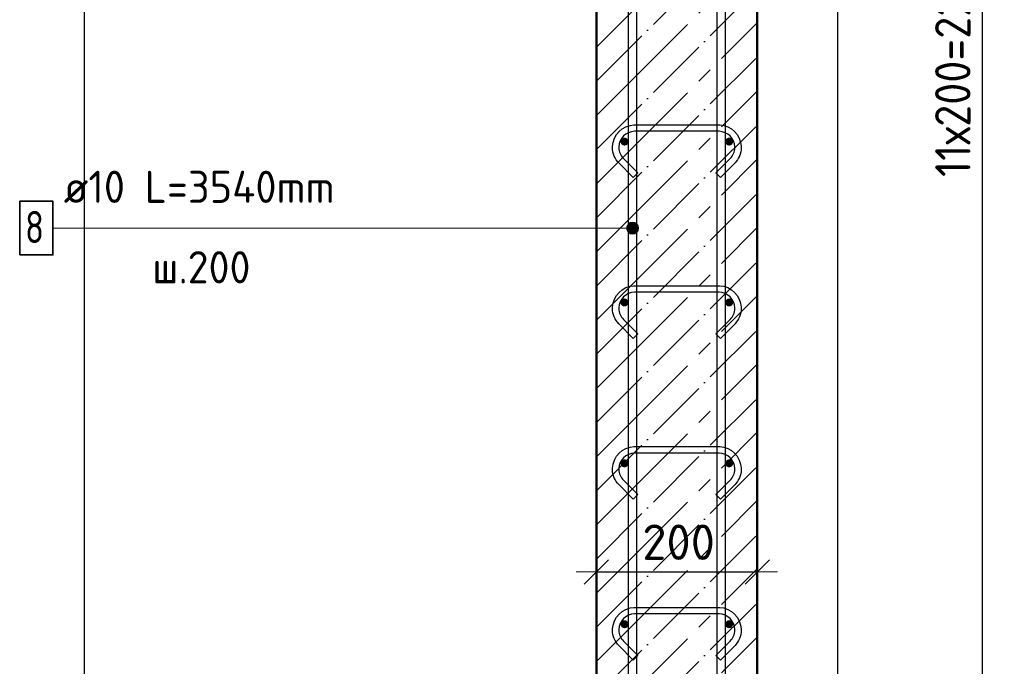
# Model space of a CAD drawing. Header units: millimetres. Extents: x -27380 to 48638, y 46540 to 72525.
# Tile 19 of 106: x -23620 to -22396, y 61158 to 61962. Entities that reach past the tile are written whole.
import ezdxf

# ---------------------------------------------------------------- set-up
doc = ezdxf.new("R2010")
doc.units = ezdxf.units.MM
doc.header["$PDMODE"] = 65
doc.linetypes.add('______11', pattern=[100, 80, -10, 0, -10])
doc.linetypes.add('______5', pattern=[220, 160, -20, 20, -20])
for name, color, linetype, lineweight in [('Standard', 7, 'Continuous', 25), ('Арм.стержн. вертикальными 1', 22, 'Continuous', 35), ('Арм.стержн.горизонт. 1', 180, 'Continuous', 35), ('Размерная линия_ общее', 7, 'Continuous', 13)]:
    doc.layers.add(name, color=color, linetype=linetype, lineweight=lineweight)
doc.layers.add('Арм.стержн.Стяжки', color=7, linetype='Continuous', lineweight=35, true_color=0x501e0f)
doc.styles.add('ISOCPEUR', font='ISOCPEUR')
doc.dimstyles.new('DIMSTYLE_7', dxfattribs={"dimtxt": 44, "dimasz": 50, "dimexe": 0, "dimexo": 0, "dimgap": 22, "dimtad": 2, "dimdec": 0, "dimrnd": 5, "dimzin": 12, "dimdsep": 46, "dimtxsty": 'ISOCPEUR', "dimblk1": 'ALL_ML_STRICH', "dimblk2": 'ALL_ML_STRICH', "dimsah": 1, "dimcen": 0, "dimclrd": 7, "dimclre": 256, "dimclrt": 7, "dimadec": 0, "dimazin": 0, "dimtfac": 1, "dimtdec": 0, "dimtix": 1, "dimtmove": 2, "dimatfit": 3, "dimfxl": 0, "dimtzin": 0, "dimlwd": 0, "dimlwe": -3, "dimarcsym": 0})

# ---------------------------------------------------------------- blocks, each defined once
blk = doc.blocks.new('ALL_ML_STRICH')
at = {"color": 0, "linetype": 'ByBlock', "lineweight": -2}
for p, q in [((0, -0.5), (0, 0.5)), ((-0.3, -0.3), (0.3, 0.3)), ((-1, 0), (0.5, 0))]:
    blk.add_line(p, q, dxfattribs=at)
blk = doc.blocks.new('*D206')
at = {"layer": 'DEFPOINTS', "color": 7, "linetype": 'Continuous', "lineweight": 13, "transparency": 33554687}
for p in [(-22702.9, 63470.7), (-22655, 60350.7), (-22225.7, 60350.7)]:
    blk.add_point(p, dxfattribs=at)
at = {"layer": 'Размерная линия_ общее', "color": 253, "linetype": 'Continuous', "lineweight": -2, "true_color": 0xa0a0a0, "transparency": 33554687}
for p, q in [((-22682.9, 63470.7), (-22225.7, 63470.7)), ((-22635, 60350.7), (-22225.7, 60350.7))]:
    blk.add_line(p, q, dxfattribs=at)
at = {"layer": 'Размерная линия_ общее', "color": 7, "linetype": 'Continuous', "lineweight": -2, "transparency": 33554687}
blk.add_line((-22225.7, 60350.7), (-22225.7, 63470.7), dxfattribs=at)
at = {"layer": 'Размерная линия_ общее', "color": 7, "linetype": 'Continuous', "lineweight": 13, "transparency": 33554687, "xscale": 50, "yscale": 50, "zscale": 50}
for p, rotation in [((-22225.7, 63470.7), 90), ((-22225.7, 60350.7), 270)]:
    blk.add_blockref('ALL_ML_STRICH', p, dxfattribs=dict(at, rotation=rotation))
at = {"layer": 'Размерная линия_ общее', "color": 7, "linetype": 'Continuous', "lineweight": 13, "transparency": 33554687, "insert": (-22262.7, 61917.3), "char_height": 44, "width": 176, "attachment_point": 5, "rotation": 90, "style": 'ISOCPEUR'}
blk.add_mtext('\\A1;{3120}', dxfattribs=at)
blk = doc.blocks.new('*D210')
at = {"layer": 'DEFPOINTS', "color": 7, "linetype": 'Continuous', "lineweight": 13, "transparency": 33554687}
for p in [(-22737.9, 63010.7), (-22737.9, 60810.7), (-22422.9, 60810.7)]:
    blk.add_point(p, dxfattribs=at)
at = {"layer": 'Размерная линия_ общее', "color": 253, "linetype": 'Continuous', "lineweight": -2, "true_color": 0xa0a0a0, "transparency": 33554687}
for p, q in [((-22717.9, 63010.7), (-22422.9, 63010.7)), ((-22717.9, 60810.7), (-22422.9, 60810.7))]:
    blk.add_line(p, q, dxfattribs=at)
at = {"layer": 'Размерная линия_ общее', "color": 7, "linetype": 'Continuous', "lineweight": -2, "transparency": 33554687}
blk.add_line((-22422.9, 60810.7), (-22422.9, 63010.7), dxfattribs=at)
at = {"layer": 'Размерная линия_ общее', "color": 7, "linetype": 'Continuous', "lineweight": 13, "transparency": 33554687, "xscale": 50, "yscale": 50, "zscale": 50}
for p, rotation in [((-22422.9, 63010.7), 90), ((-22422.9, 60810.7), 270)]:
    blk.add_blockref('ALL_ML_STRICH', p, dxfattribs=dict(at, rotation=rotation))
at = {"layer": 'Размерная линия_ общее', "color": 7, "linetype": 'Continuous', "lineweight": 13, "transparency": 33554687, "insert": (-22481.9, 61766.7), "char_height": 44, "width": 2.2, "attachment_point": 1, "rotation": 90, "line_spacing_factor": 0.60241, "style": 'ISOCPEUR'}
blk.add_mtext('\\W0.91;11х200=2200', dxfattribs=at)
blk = doc.blocks.new('*D217')
at = {"layer": 'DEFPOINTS', "color": 7, "linetype": 'Continuous', "lineweight": 13, "transparency": 33554687}
for p in [(-22902.9, 61275.7), (-22702.9, 61274.9), (-22902.9, 61266.3)]:
    blk.add_point(p, dxfattribs=at)
at = {"layer": 'Размерная линия_ общее', "color": 253, "linetype": 'Continuous', "lineweight": -2, "true_color": 0xa0a0a0, "transparency": 33554687}
for p, q in [((-22902.9, 61275.7), (-22902.9, 61275.7)), ((-22702.9, 61275.7), (-22702.9, 61275.7))]:
    blk.add_line(p, q, dxfattribs=at)
at = {"layer": 'Размерная линия_ общее', "color": 7, "linetype": 'Continuous', "lineweight": -2, "transparency": 33554687}
blk.add_line((-22902.9, 61275.7), (-22702.9, 61275.7), dxfattribs=at)
at = {"layer": 'Размерная линия_ общее', "color": 7, "linetype": 'Continuous', "lineweight": 13, "transparency": 33554687, "xscale": 50, "yscale": 50, "zscale": 50, "rotation": 180}
blk.add_blockref('ALL_ML_STRICH', (-22902.9, 61275.7), dxfattribs=at)
at = {"layer": 'Размерная линия_ общее', "color": 7, "linetype": 'Continuous', "lineweight": 13, "transparency": 33554687, "xscale": 50, "yscale": 50, "zscale": 50}
blk.add_blockref('ALL_ML_STRICH', (-22702.9, 61275.7), dxfattribs=at)
at = {"layer": 'Размерная линия_ общее', "color": 7, "linetype": 'Continuous', "lineweight": 13, "transparency": 33554687, "insert": (-22800.7, 61312.7), "char_height": 44, "width": 132, "attachment_point": 5, "style": 'ISOCPEUR'}
blk.add_mtext('\\A1;{200}', dxfattribs=at)

msp = doc.modelspace()

# ---------------------------------------------------------------- hatches: boundary and pattern name
at = {"layer": 'Арм.стержн. вертикальными 1', "linetype": 'Continuous', "lineweight": 13, "transparency": 33554687}
for points in [[(-22864.3, 61699.4), (-22864.3, 61706.9), (-22865.4, 61703.1)], [(-22864.3, 61706.9), (-22861.6, 61696.7), (-22861.6, 61709.6)], [(-22864.3, 61706.9), (-22864.3, 61699.4), (-22861.6, 61696.7)], [(-22861.6, 61709.6), (-22857.9, 61695.6), (-22857.9, 61710.6)], [(-22861.6, 61709.6), (-22861.6, 61696.7), (-22857.9, 61695.6)], [(-22857.9, 61710.6), (-22857.9, 61695.6), (-22854.1, 61696.7)], [(-22857.9, 61710.6), (-22854.1, 61696.7), (-22854.1, 61709.6)], [(-22854.1, 61709.6), (-22854.1, 61696.7), (-22851.4, 61699.4)], [(-22854.1, 61709.6), (-22851.4, 61699.4), (-22851.4, 61706.9)], [(-22851.4, 61706.9), (-22851.4, 61699.4), (-22850.4, 61703.1)]]:
    msp.add_hatch(color=7, dxfattribs=at).paths.add_polyline_path(points)
at = {"layer": 'Арм.стержн.горизонт. 1', "linetype": 'Continuous', "lineweight": 50, "transparency": 33554687}
for points in [[(-22862.9, 61810.7), (-22863.3, 61812.6), (-22864.4, 61814.2), (-22866, 61815.3), (-22867.9, 61815.7), (-22869.8, 61815.3), (-22871.4, 61814.2), (-22872.5, 61812.6), (-22872.9, 61810.7), (-22872.5, 61808.8), (-22871.4, 61807.1), (-22869.8, 61806.1), (-22867.9, 61805.7), (-22866, 61806.1), (-22864.4, 61807.1), (-22863.3, 61808.8)], [(-22732.9, 61810.7), (-22733.3, 61812.6), (-22734.4, 61814.2), (-22736, 61815.3), (-22737.9, 61815.7), (-22739.8, 61815.3), (-22741.4, 61814.2), (-22742.5, 61812.6), (-22742.9, 61810.7), (-22742.5, 61808.8), (-22741.4, 61807.1), (-22739.8, 61806.1), (-22737.9, 61805.7), (-22736, 61806.1), (-22734.4, 61807.1), (-22733.3, 61808.8)], [(-22862.9, 61610.7), (-22863.3, 61612.6), (-22864.4, 61614.2), (-22866, 61615.3), (-22867.9, 61615.7), (-22869.8, 61615.3), (-22871.4, 61614.2), (-22872.5, 61612.6), (-22872.9, 61610.7), (-22872.5, 61608.8), (-22871.4, 61607.1), (-22869.8, 61606.1), (-22867.9, 61605.7), (-22866, 61606.1), (-22864.4, 61607.1), (-22863.3, 61608.8)], [(-22732.9, 61610.7), (-22733.3, 61612.6), (-22734.4, 61614.2), (-22736, 61615.3), (-22737.9, 61615.7), (-22739.8, 61615.3), (-22741.4, 61614.2), (-22742.5, 61612.6), (-22742.9, 61610.7), (-22742.5, 61608.8), (-22741.4, 61607.1), (-22739.8, 61606.1), (-22737.9, 61605.7), (-22736, 61606.1), (-22734.4, 61607.1), (-22733.3, 61608.8)], [(-22862.9, 61410.7), (-22863.3, 61412.6), (-22864.4, 61414.2), (-22866, 61415.3), (-22867.9, 61415.7), (-22869.8, 61415.3), (-22871.4, 61414.2), (-22872.5, 61412.6), (-22872.9, 61410.7), (-22872.5, 61408.8), (-22871.4, 61407.1), (-22869.8, 61406.1), (-22867.9, 61405.7), (-22866, 61406.1), (-22864.4, 61407.1), (-22863.3, 61408.8)], [(-22732.9, 61410.7), (-22733.3, 61412.6), (-22734.4, 61414.2), (-22736, 61415.3), (-22737.9, 61415.7), (-22739.8, 61415.3), (-22741.4, 61414.2), (-22742.5, 61412.6), (-22742.9, 61410.7), (-22742.5, 61408.8), (-22741.4, 61407.1), (-22739.8, 61406.1), (-22737.9, 61405.7), (-22736, 61406.1), (-22734.4, 61407.1), (-22733.3, 61408.8)], [(-22862.9, 61210.7), (-22863.3, 61212.6), (-22864.4, 61214.2), (-22866, 61215.3), (-22867.9, 61215.7), (-22869.8, 61215.3), (-22871.4, 61214.2), (-22872.5, 61212.6), (-22872.9, 61210.7), (-22872.5, 61208.8), (-22871.4, 61207.1), (-22869.8, 61206.1), (-22867.9, 61205.7), (-22866, 61206.1), (-22864.4, 61207.1), (-22863.3, 61208.8)], [(-22732.9, 61210.7), (-22733.3, 61212.6), (-22734.4, 61214.2), (-22736, 61215.3), (-22737.9, 61215.7), (-22739.8, 61215.3), (-22741.4, 61214.2), (-22742.5, 61212.6), (-22742.9, 61210.7), (-22742.5, 61208.8), (-22741.4, 61207.1), (-22739.8, 61206.1), (-22737.9, 61205.7), (-22736, 61206.1), (-22734.4, 61207.1), (-22733.3, 61208.8)]]:
    msp.add_hatch(color=4, dxfattribs=at).paths.add_polyline_path(points)

# ---------------------------------------------------------------- linework, layer by layer
at = {"layer": 'Standard', "color": 7, "linetype": 'Continuous', "lineweight": 25, "transparency": 33554687}
msp.add_lwpolyline([(-23539.4, 60250.7), (-22602.9, 60250.7), (-22602.9, 63750.7), (-23539.4, 63750.7), (-23539.4, 60250.7)], dxfattribs=at)
at = {"layer": 'Арм.стержн. вертикальными 1', "color": 7, "linetype": 'Continuous', "lineweight": 13, "transparency": 33554687}
for p, q in [((-23578.3, 61703.1), (-22974.3, 61703.1)), ((-22974.3, 61703.1), (-22857.9, 61703.1)), ((-22865.4, 61703.1), (-22865.4, 61703.1)), ((-22857.9, 61710.6), (-22857.9, 61710.6)), ((-22850.4, 61703.1), (-22850.4, 61703.1)), ((-22857.9, 61695.6), (-22857.9, 61695.6))]:
    msp.add_line(p, q, dxfattribs=at)
at = {"layer": 'Арм.стержн. вертикальными 1', "color": 4, "linetype": 'Continuous', "lineweight": 25, "transparency": 33554687}
for points in [[(-22752.9, 60350.7), (-22752.9, 63561.6), (-22753.5, 63566.2), (-22755, 63570.7), (-22757.4, 63574.9), (-22760.2, 63578.3), (-22763.6, 63581.2), (-22767.8, 63583.5), (-22772.4, 63585), (-22776.9, 63585.7), (-23057.9, 63585.7), (-23057.9, 63595.7), (-22776.2, 63595.7), (-22770.1, 63594.8), (-22763.8, 63592.7), (-22757.9, 63589.5), (-22753.1, 63585.4), (-22749.1, 63580.6), (-22745.8, 63574.8), (-22743.7, 63568.4), (-22742.9, 63562.3), (-22742.9, 60350.7), (-22752.9, 60350.7)], [(-22752.9, 60350.7), (-22752.9, 63561.6), (-22753.5, 63566.2), (-22755, 63570.7), (-22757.4, 63574.9), (-22760.2, 63578.3), (-22763.6, 63581.2), (-22767.8, 63583.5), (-22772.4, 63585), (-22776.9, 63585.7), (-23057.9, 63585.7), (-23057.9, 63595.7), (-22776.2, 63595.7), (-22770.1, 63594.8), (-22763.8, 63592.7), (-22757.9, 63589.5), (-22753.1, 63585.4), (-22749.1, 63580.6), (-22745.8, 63574.8), (-22743.7, 63568.4), (-22742.9, 63562.3), (-22742.9, 60350.7), (-22752.9, 60350.7)], [(-22752.9, 60350.7), (-22752.9, 63561.6), (-22753.5, 63566.2), (-22755, 63570.7), (-22757.4, 63574.9), (-22760.2, 63578.3), (-22763.6, 63581.2), (-22767.8, 63583.5), (-22772.4, 63585), (-22776.9, 63585.7), (-23057.9, 63585.7), (-23057.9, 63595.7), (-22776.2, 63595.7), (-22770.1, 63594.8), (-22763.8, 63592.7), (-22757.9, 63589.5), (-22753.1, 63585.4), (-22749.1, 63580.6), (-22745.8, 63574.8), (-22743.7, 63568.4), (-22742.9, 63562.3), (-22742.9, 60350.7), (-22752.9, 60350.7)], [(-22862.9, 60350.7), (-22862.9, 63501.6), (-22863.5, 63506.2), (-22865, 63510.7), (-22867.4, 63514.9), (-22870.2, 63518.3), (-22873.6, 63521.2), (-22877.8, 63523.5), (-22882.4, 63525), (-22886.9, 63525.7), (-23227.9, 63525.7), (-23227.9, 63535.7), (-22886.2, 63535.7), (-22880.1, 63534.8), (-22873.8, 63532.7), (-22867.9, 63529.5), (-22863.1, 63525.4), (-22859.1, 63520.6), (-22855.8, 63514.8), (-22853.7, 63508.4), (-22852.9, 63502.3), (-22852.9, 60350.7), (-22862.9, 60350.7)], [(-22862.9, 60350.7), (-22862.9, 63501.6), (-22863.5, 63506.2), (-22865, 63510.7), (-22867.4, 63514.9), (-22870.2, 63518.3), (-22873.6, 63521.2), (-22877.8, 63523.5), (-22882.4, 63525), (-22886.9, 63525.7), (-23227.9, 63525.7), (-23227.9, 63535.7), (-22886.2, 63535.7), (-22880.1, 63534.8), (-22873.8, 63532.7), (-22867.9, 63529.5), (-22863.1, 63525.4), (-22859.1, 63520.6), (-22855.8, 63514.8), (-22853.7, 63508.4), (-22852.9, 63502.3), (-22852.9, 60350.7), (-22862.9, 60350.7)], [(-22862.9, 60350.7), (-22862.9, 63501.6), (-22863.5, 63506.2), (-22865, 63510.7), (-22867.4, 63514.9), (-22870.2, 63518.3), (-22873.6, 63521.2), (-22877.8, 63523.5), (-22882.4, 63525), (-22886.9, 63525.7), (-23227.9, 63525.7), (-23227.9, 63535.7), (-22886.2, 63535.7), (-22880.1, 63534.8), (-22873.8, 63532.7), (-22867.9, 63529.5), (-22863.1, 63525.4), (-22859.1, 63520.6), (-22855.8, 63514.8), (-22853.7, 63508.4), (-22852.9, 63502.3), (-22852.9, 60350.7), (-22862.9, 60350.7)]]:
    msp.add_lwpolyline(points, dxfattribs=at)
at = {"layer": 'Арм.стержн. вертикальными 1', "color": 7, "linetype": 'Continuous', "lineweight": 35, "transparency": 33554687}
msp.add_lwpolyline([(-23619.7, 61669.8), (-23578.3, 61669.8), (-23578.3, 61736.5), (-23619.7, 61736.5), (-23619.7, 61669.8)], dxfattribs=at)
at = {"layer": 'Арм.стержн. вертикальными 1', "color": 7, "linetype": 'Continuous', "lineweight": 13, "transparency": 33554687}
msp.add_circle((-22857.9, 61703.1), 7.5, dxfattribs=at)
at = {"layer": 'Арм.стержн.Стяжки', "color": 40, "linetype": 'Continuous', "lineweight": 25, "transparency": 33554687}
for points in [[(-22857.1, 61766.1), (-22875.2, 61784.2), (-22876.8, 61786.1), (-22878.4, 61788.2), (-22879.7, 61790.5), (-22880.8, 61792.8), (-22881.6, 61795.2), (-22882.3, 61797.8), (-22882.7, 61800.4), (-22882.9, 61802.9), (-22882.9, 61804.9), (-22882.2, 61809.7), (-22880.5, 61814.8), (-22877.9, 61819.5), (-22874.7, 61823.3), (-22870.9, 61826.6), (-22866.2, 61829.2), (-22861.1, 61830.9), (-22856.2, 61831.5), (-22749.6, 61831.5), (-22744.7, 61830.9), (-22739.6, 61829.2), (-22734.9, 61826.6), (-22731.1, 61823.3), (-22727.9, 61819.5), (-22725.3, 61814.8), (-22723.6, 61809.7), (-22722.9, 61804.9), (-22722.9, 61802.9), (-22723.1, 61800.4), (-22723.5, 61797.8), (-22724.1, 61795.2), (-22725, 61792.8), (-22726.1, 61790.5), (-22727.4, 61788.2), (-22729, 61786.1), (-22730.6, 61784.2), (-22748.7, 61766.1), (-22754.3, 61771.8), (-22736.5, 61789.7), (-22735.2, 61791.1), (-22734.2, 61792.6), (-22733.2, 61794.2), (-22732.4, 61795.9), (-22731.8, 61797.6), (-22731.3, 61799.4), (-22731, 61801.3), (-22730.9, 61803.2), (-22730.9, 61804.3), (-22731.4, 61807.9), (-22732.6, 61811.6), (-22734.5, 61814.9), (-22736.8, 61817.7), (-22739.5, 61819.9), (-22742.9, 61821.8), (-22746.5, 61823), (-22750.1, 61823.5), (-22855.7, 61823.5), (-22859.3, 61823), (-22862.9, 61821.8), (-22866.3, 61819.9), (-22869, 61817.7), (-22871.3, 61814.9), (-22873.2, 61811.6), (-22874.4, 61807.9), (-22874.9, 61804.3), (-22874.9, 61803.2), (-22874.8, 61801.3), (-22874.5, 61799.4), (-22874, 61797.6), (-22873.4, 61795.9), (-22872.6, 61794.2), (-22871.6, 61792.6), (-22870.5, 61791.1), (-22869.3, 61789.7), (-22851.4, 61771.8), (-22857.1, 61766.1)], [(-22857.1, 61766.1), (-22875.2, 61784.2), (-22876.8, 61786.1), (-22878.4, 61788.2), (-22879.7, 61790.5), (-22880.8, 61792.8), (-22881.6, 61795.2), (-22882.3, 61797.8), (-22882.7, 61800.4), (-22882.9, 61802.9), (-22882.9, 61804.9), (-22882.2, 61809.7), (-22880.5, 61814.8), (-22877.9, 61819.5), (-22874.7, 61823.3), (-22870.9, 61826.6), (-22866.2, 61829.2), (-22861.1, 61830.9), (-22856.2, 61831.5), (-22749.6, 61831.5), (-22744.7, 61830.9), (-22739.6, 61829.2), (-22734.9, 61826.6), (-22731.1, 61823.3), (-22727.9, 61819.5), (-22725.3, 61814.8), (-22723.6, 61809.7), (-22722.9, 61804.9), (-22722.9, 61802.9), (-22723.1, 61800.4), (-22723.5, 61797.8), (-22724.1, 61795.2), (-22725, 61792.8), (-22726.1, 61790.5), (-22727.4, 61788.2), (-22729, 61786.1), (-22730.6, 61784.2), (-22748.7, 61766.1), (-22754.3, 61771.8), (-22736.5, 61789.7), (-22735.2, 61791.1), (-22734.2, 61792.6), (-22733.2, 61794.2), (-22732.4, 61795.9), (-22731.8, 61797.6), (-22731.3, 61799.4), (-22731, 61801.3), (-22730.9, 61803.2), (-22730.9, 61804.3), (-22731.4, 61807.9), (-22732.6, 61811.6), (-22734.5, 61814.9), (-22736.8, 61817.7), (-22739.5, 61819.9), (-22742.9, 61821.8), (-22746.5, 61823), (-22750.1, 61823.5), (-22855.7, 61823.5), (-22859.3, 61823), (-22862.9, 61821.8), (-22866.3, 61819.9), (-22869, 61817.7), (-22871.3, 61814.9), (-22873.2, 61811.6), (-22874.4, 61807.9), (-22874.9, 61804.3), (-22874.9, 61803.2), (-22874.8, 61801.3), (-22874.5, 61799.4), (-22874, 61797.6), (-22873.4, 61795.9), (-22872.6, 61794.2), (-22871.6, 61792.6), (-22870.5, 61791.1), (-22869.3, 61789.7), (-22851.4, 61771.8), (-22857.1, 61766.1)], [(-22857.1, 61566.1), (-22875.2, 61584.2), (-22876.8, 61586.1), (-22878.4, 61588.2), (-22879.7, 61590.5), (-22880.8, 61592.8), (-22881.6, 61595.2), (-22882.3, 61597.8), (-22882.7, 61600.4), (-22882.9, 61602.9), (-22882.9, 61604.9), (-22882.2, 61609.7), (-22880.5, 61614.8), (-22877.9, 61619.5), (-22874.7, 61623.3), (-22870.9, 61626.6), (-22866.2, 61629.2), (-22861.1, 61630.9), (-22856.2, 61631.5), (-22749.6, 61631.5), (-22744.7, 61630.9), (-22739.6, 61629.2), (-22734.9, 61626.6), (-22731.1, 61623.3), (-22727.9, 61619.5), (-22725.3, 61614.8), (-22723.6, 61609.7), (-22722.9, 61604.9), (-22722.9, 61602.9), (-22723.1, 61600.4), (-22723.5, 61597.8), (-22724.1, 61595.2), (-22725, 61592.8), (-22726.1, 61590.5), (-22727.4, 61588.2), (-22729, 61586.1), (-22730.6, 61584.2), (-22748.7, 61566.1), (-22754.3, 61571.8), (-22736.5, 61589.7), (-22735.2, 61591.1), (-22734.2, 61592.6), (-22733.2, 61594.2), (-22732.4, 61595.9), (-22731.8, 61597.6), (-22731.3, 61599.4), (-22731, 61601.3), (-22730.9, 61603.2), (-22730.9, 61604.3), (-22731.4, 61607.9), (-22732.6, 61611.6), (-22734.5, 61614.9), (-22736.8, 61617.7), (-22739.5, 61619.9), (-22742.9, 61621.8), (-22746.5, 61623), (-22750.1, 61623.5), (-22855.7, 61623.5), (-22859.3, 61623), (-22862.9, 61621.8), (-22866.3, 61619.9), (-22869, 61617.7), (-22871.3, 61614.9), (-22873.2, 61611.6), (-22874.4, 61607.9), (-22874.9, 61604.3), (-22874.9, 61603.2), (-22874.8, 61601.3), (-22874.5, 61599.4), (-22874, 61597.6), (-22873.4, 61595.9), (-22872.6, 61594.2), (-22871.6, 61592.6), (-22870.5, 61591.1), (-22869.3, 61589.7), (-22851.4, 61571.8), (-22857.1, 61566.1)], [(-22857.1, 61366.1), (-22875.2, 61384.2), (-22876.8, 61386.1), (-22878.4, 61388.2), (-22879.7, 61390.5), (-22880.8, 61392.8), (-22881.6, 61395.2), (-22882.3, 61397.8), (-22882.7, 61400.4), (-22882.9, 61402.9), (-22882.9, 61404.9), (-22882.2, 61409.7), (-22880.5, 61414.8), (-22877.9, 61419.5), (-22874.7, 61423.3), (-22870.9, 61426.6), (-22866.2, 61429.2), (-22861.1, 61430.9), (-22856.2, 61431.5), (-22749.6, 61431.5), (-22744.7, 61430.9), (-22739.6, 61429.2), (-22734.9, 61426.6), (-22731.1, 61423.3), (-22727.9, 61419.5), (-22725.3, 61414.8), (-22723.6, 61409.7), (-22722.9, 61404.9), (-22722.9, 61402.9), (-22723.1, 61400.4), (-22723.5, 61397.8), (-22724.1, 61395.2), (-22725, 61392.8), (-22726.1, 61390.5), (-22727.4, 61388.2), (-22729, 61386.1), (-22730.6, 61384.2), (-22748.7, 61366.1), (-22754.3, 61371.8), (-22736.5, 61389.7), (-22735.2, 61391.1), (-22734.2, 61392.6), (-22733.2, 61394.2), (-22732.4, 61395.9), (-22731.8, 61397.6), (-22731.3, 61399.4), (-22731, 61401.3), (-22730.9, 61403.2), (-22730.9, 61404.3), (-22731.4, 61407.9), (-22732.6, 61411.6), (-22734.5, 61414.9), (-22736.8, 61417.7), (-22739.5, 61419.9), (-22742.9, 61421.8), (-22746.5, 61423), (-22750.1, 61423.5), (-22855.7, 61423.5), (-22859.3, 61423), (-22862.9, 61421.8), (-22866.3, 61419.9), (-22869, 61417.7), (-22871.3, 61414.9), (-22873.2, 61411.6), (-22874.4, 61407.9), (-22874.9, 61404.3), (-22874.9, 61403.2), (-22874.8, 61401.3), (-22874.5, 61399.4), (-22874, 61397.6), (-22873.4, 61395.9), (-22872.6, 61394.2), (-22871.6, 61392.6), (-22870.5, 61391.1), (-22869.3, 61389.7), (-22851.4, 61371.8), (-22857.1, 61366.1)], [(-22857.1, 61366.1), (-22875.2, 61384.2), (-22876.8, 61386.1), (-22878.4, 61388.2), (-22879.7, 61390.5), (-22880.8, 61392.8), (-22881.6, 61395.2), (-22882.3, 61397.8), (-22882.7, 61400.4), (-22882.9, 61402.9), (-22882.9, 61404.9), (-22882.2, 61409.7), (-22880.5, 61414.8), (-22877.9, 61419.5), (-22874.7, 61423.3), (-22870.9, 61426.6), (-22866.2, 61429.2), (-22861.1, 61430.9), (-22856.2, 61431.5), (-22749.6, 61431.5), (-22744.7, 61430.9), (-22739.6, 61429.2), (-22734.9, 61426.6), (-22731.1, 61423.3), (-22727.9, 61419.5), (-22725.3, 61414.8), (-22723.6, 61409.7), (-22722.9, 61404.9), (-22722.9, 61402.9), (-22723.1, 61400.4), (-22723.5, 61397.8), (-22724.1, 61395.2), (-22725, 61392.8), (-22726.1, 61390.5), (-22727.4, 61388.2), (-22729, 61386.1), (-22730.6, 61384.2), (-22748.7, 61366.1), (-22754.3, 61371.8), (-22736.5, 61389.7), (-22735.2, 61391.1), (-22734.2, 61392.6), (-22733.2, 61394.2), (-22732.4, 61395.9), (-22731.8, 61397.6), (-22731.3, 61399.4), (-22731, 61401.3), (-22730.9, 61403.2), (-22730.9, 61404.3), (-22731.4, 61407.9), (-22732.6, 61411.6), (-22734.5, 61414.9), (-22736.8, 61417.7), (-22739.5, 61419.9), (-22742.9, 61421.8), (-22746.5, 61423), (-22750.1, 61423.5), (-22855.7, 61423.5), (-22859.3, 61423), (-22862.9, 61421.8), (-22866.3, 61419.9), (-22869, 61417.7), (-22871.3, 61414.9), (-22873.2, 61411.6), (-22874.4, 61407.9), (-22874.9, 61404.3), (-22874.9, 61403.2), (-22874.8, 61401.3), (-22874.5, 61399.4), (-22874, 61397.6), (-22873.4, 61395.9), (-22872.6, 61394.2), (-22871.6, 61392.6), (-22870.5, 61391.1), (-22869.3, 61389.7), (-22851.4, 61371.8), (-22857.1, 61366.1)], [(-22857.1, 61166.1), (-22875.2, 61184.2), (-22876.8, 61186.1), (-22878.4, 61188.2), (-22879.7, 61190.5), (-22880.8, 61192.8), (-22881.6, 61195.2), (-22882.3, 61197.8), (-22882.7, 61200.4), (-22882.9, 61202.9), (-22882.9, 61204.9), (-22882.2, 61209.7), (-22880.5, 61214.8), (-22877.9, 61219.5), (-22874.7, 61223.3), (-22870.9, 61226.6), (-22866.2, 61229.2), (-22861.1, 61230.9), (-22856.2, 61231.5), (-22749.6, 61231.5), (-22744.7, 61230.9), (-22739.6, 61229.2), (-22734.9, 61226.6), (-22731.1, 61223.3), (-22727.9, 61219.5), (-22725.3, 61214.8), (-22723.6, 61209.7), (-22722.9, 61204.9), (-22722.9, 61202.9), (-22723.1, 61200.4), (-22723.5, 61197.8), (-22724.1, 61195.2), (-22725, 61192.8), (-22726.1, 61190.5), (-22727.4, 61188.2), (-22729, 61186.1), (-22730.6, 61184.2), (-22748.7, 61166.1), (-22754.3, 61171.8), (-22736.5, 61189.7), (-22735.2, 61191.1), (-22734.2, 61192.6), (-22733.2, 61194.2), (-22732.4, 61195.9), (-22731.8, 61197.6), (-22731.3, 61199.4), (-22731, 61201.3), (-22730.9, 61203.2), (-22730.9, 61204.3), (-22731.4, 61207.9), (-22732.6, 61211.6), (-22734.5, 61214.9), (-22736.8, 61217.7), (-22739.5, 61219.9), (-22742.9, 61221.8), (-22746.5, 61223), (-22750.1, 61223.5), (-22855.7, 61223.5), (-22859.3, 61223), (-22862.9, 61221.8), (-22866.3, 61219.9), (-22869, 61217.7), (-22871.3, 61214.9), (-22873.2, 61211.6), (-22874.4, 61207.9), (-22874.9, 61204.3), (-22874.9, 61203.2), (-22874.8, 61201.3), (-22874.5, 61199.4), (-22874, 61197.6), (-22873.4, 61195.9), (-22872.6, 61194.2), (-22871.6, 61192.6), (-22870.5, 61191.1), (-22869.3, 61189.7), (-22851.4, 61171.8), (-22857.1, 61166.1)]]:
    msp.add_lwpolyline(points, dxfattribs=at)
at = {"layer": 'Размерная линия_ общее', "color": 7, "linetype": 'Continuous', "lineweight": 50, "transparency": 33554687}
for p, q in [((-22902.9, 63470.7), (-22902.9, 60350.7)), ((-22702.9, 60350.7), (-22702.9, 63470.7))]:
    msp.add_line(p, q, dxfattribs=at)
at = {"layer": 'Размерная линия_ общее', "color": 7, "linetype": '______5', "lineweight": -3, "transparency": 33554687}
for p, q in [((-22902.9, 61928.1), (-22702.9, 62128.1)), ((-22902.9, 61843.3), (-22702.9, 62043.3)), ((-22902.9, 61758.4), (-22702.9, 61958.4)), ((-22902.9, 61673.6), (-22702.9, 61873.6)), ((-22902.9, 61588.7), (-22702.9, 61788.7)), ((-22902.9, 61503.8), (-22702.9, 61703.8)), ((-22902.9, 61419), (-22702.9, 61619)), ((-22902.9, 61334.1), (-22702.9, 61534.1)), ((-22902.9, 61249.3), (-22702.9, 61449.3)), ((-22902.9, 61164.4), (-22702.9, 61364.4)), ((-22902.9, 61079.6), (-22702.9, 61279.6)), ((-22902.9, 60994.7), (-22702.9, 61194.7))]:
    msp.add_line(p, q, dxfattribs=at)
at = {"layer": 'Размерная линия_ общее', "color": 7, "linetype": '______11', "lineweight": -3, "transparency": 33554687}
for p, q in [((-22902.9, 61885.7), (-22702.9, 62085.7)), ((-22902.9, 61800.8), (-22702.9, 62000.8)), ((-22902.9, 61716), (-22702.9, 61916)), ((-22902.9, 61631.1), (-22702.9, 61831.1)), ((-22902.9, 61546.3), (-22702.9, 61746.3)), ((-22902.9, 61461.4), (-22702.9, 61661.4)), ((-22902.9, 61376.6), (-22702.9, 61576.6)), ((-22902.9, 61291.7), (-22702.9, 61491.7)), ((-22902.9, 61206.9), (-22702.9, 61406.9)), ((-22902.9, 61122), (-22702.9, 61322)), ((-22902.9, 61037.2), (-22702.9, 61237.2))]:
    msp.add_line(p, q, dxfattribs=at)

# ---------------------------------------------------------------- texts
at = {"layer": 'Арм.стержн. вертикальными 1', "color": 7, "linetype": 'Continuous', "lineweight": 25, "transparency": 33554687, "char_height": 40, "attachment_point": 7, "style": 'ISOCPEUR'}
for s, insert, width in [('\\W0.96;ø10 L=3540mm ', (-23565, 61734.5), 395.02), ('\\W0.78;8', (-23613, 61684.5), 43.521), ('\\W0.95;ш.200 ', (-23455, 61634.5), 174.933)]:
    msp.add_mtext(s, dxfattribs=dict(at, insert=insert, width=width))

# ---------------------------------------------------------------- dimensions: what is measured, and where the dimension line sits
at = {"layer": 'Размерная линия_ общее', "color": 7, "linetype": 'Continuous', "lineweight": 13, "transparency": 33554687}
dim = msp.add_linear_dim(base=(-22225.7, 63470.7), p1=(-22635, 60350.7), p2=(-22682.9, 63470.7), angle=90, dimstyle='DIMSTYLE_7', override={"dimpost": '<>', "dimclrd": 7, "dimclre": 253, "dimclrt": 7, "dimlwd": 0, "dimlwe": 65533}, dxfattribs=at)
dim.commit()
dim.dimension.update_dxf_attribs({"geometry": '*D206', "text_midpoint": (-22262.7, 61917.3), "dimtype": 160})
dim = msp.add_linear_dim(base=(-22422.9, 63010.7), p1=(-22717.9, 60810.7), p2=(-22717.9, 63010.7), angle=90, text='\\W0.91;11х200=2200', dimstyle='DIMSTYLE_7', override={"dimpost": '<>', "dimclrd": 7, "dimclre": 253, "dimclrt": 7, "dimlwd": 0, "dimlwe": 65533}, dxfattribs=at)
dim.commit()
dim.dimension.update_dxf_attribs({"geometry": '*D210', "text_midpoint": (-22444.9, 61910.7), "dimtype": 160})
dim = msp.add_linear_dim(base=(-22702.9, 61275.7), p1=(-22902.9, 61275.7), p2=(-22702.9, 61275.7), dimstyle='DIMSTYLE_7', override={"dimpost": '<>', "dimclrd": 7, "dimclre": 253, "dimclrt": 7, "dimlwd": 0, "dimlwe": 65533}, dxfattribs=at)
dim.commit()
dim.dimension.update_dxf_attribs({"geometry": '*D217', "text_midpoint": (-22800.7, 61312.7), "dimtype": 160})

doc.saveas('drawing.dxf')
